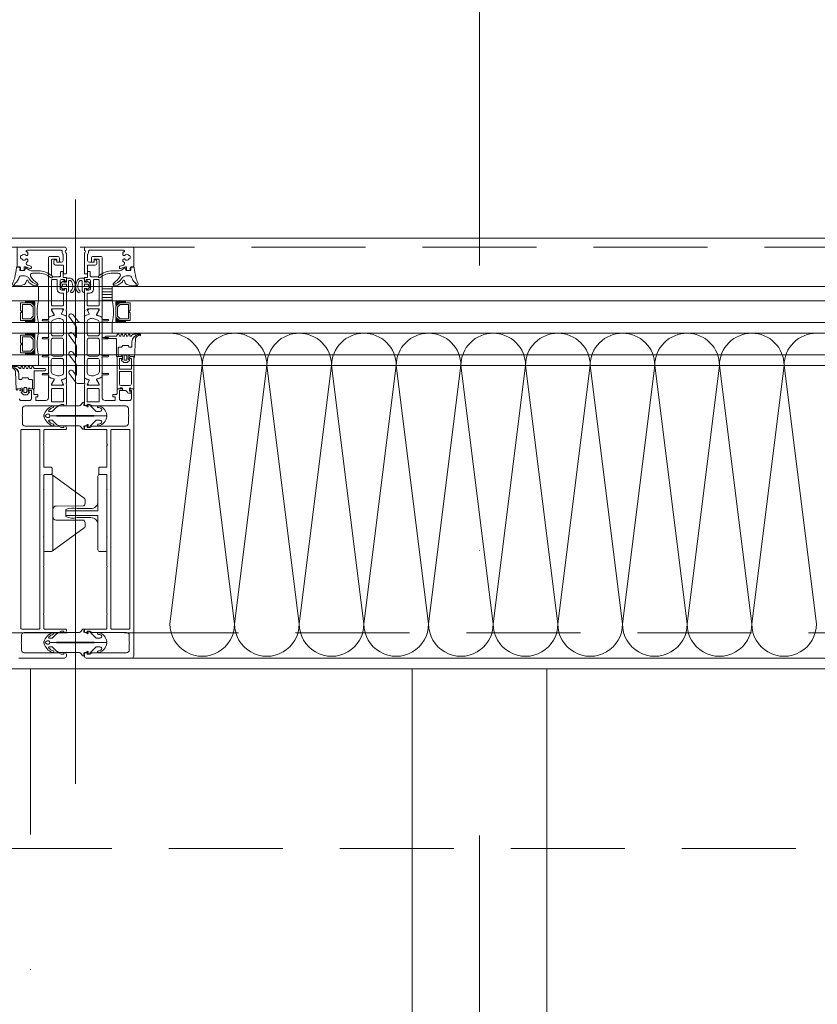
# Model space of a CAD drawing. Header units: millimetres. Extents: x 144573 to 336993, y 74252 to 247042.
# Tile 193 of 256: x 153455 to 153900, y 197868 to 198417. Entities that reach past the tile are written whole.
import ezdxf

# ---------------------------------------------------------------- set-up
doc = ezdxf.new("R2010")
doc.units = ezdxf.units.MM
for name, pattern in [('CK_Čerchovaná 50', [6, 3, -1.5, 0, -1.5]), ('ČERCHOVANÁ', [25.4, 12.7, -6.35, 0, -6.35]), ('ČÁRKOVANÁ', [19.05, 12.7, -6.35])]:
    doc.linetypes.add(name, pattern=pattern)
for name, color, linetype, lineweight in [('FASÁDA DETAILNÍ', 255, 'Continuous', 0), ('NOVA', 255, 'Continuous', 0), ('OSY', 255, 'Continuous', 0), ('TENKA', 255, 'Continuous', 0)]:
    doc.layers.add(name, color=color, linetype=linetype, lineweight=lineweight)

# ---------------------------------------------------------------- blocks, each defined once
blk = doc.blocks.new('284336')
for points in [[(-0.7, -9.6), (-10, -9.6, 0.414511), (-10.51, -10.11), (-10.51, -15.51, -1), (-11.69, -15.51), (-11.69, -9.6), (-12.69, -8.95, -0.668884), (-12.6, -8.23), (-11.99, -8.01, 0.766384), (-11.99, -7.21), (-12.6, -6.99, -0.76831), (-12.6, -6.23), (-11.99, -6.01, 0.766384), (-11.99, -5.21), (-12.6, -4.99, -0.76831), (-12.6, -4.23), (-11.99, -4.01, 0.766384), (-11.99, -3.21), (-12.6, -2.99, -0.877523), (-12.5, -2.22), (-12.1, -2.22, 0.698129), (-11.83, -1.5, -0.220231), (-12.89, 0.78), (-12.89, 3.45, -0.157143), (-12.82, 3.68), (-12.69, 3.42, -0.067482), (-12.48, 2.53, 0.393136), (-8.66, -1.02), (-6.1, -1.02, -0.414214), (-5.61, -1.51), (-5.61, -2.22, -0.267949), (-5.85, -2.65), (-6.35, -2.93, 0.267949), (-6.61, -3.38), (-6.61, -5.84, 0.267949), (-6.35, -6.29), (-5.85, -6.57, -0.267949), (-5.61, -7), (-5.61, -8.11, 0.414215), (-5.1, -8.62), (-0.41, -8.62), (-0.41, -9.31, -0.414212), (-0.7, -9.6)], [(-0.41, 0), (-0.41, -2, 0.990243), (-0.4, -3.02), (0.9, -3.02, 0.414214), (1.21, -2.71), (1.21, -2.61, -0.668123), (1.71, -2.4), (2.75, -3.45, -0.199004), (2.89, -3.79), (2.89, -5.43, -0.199038), (2.75, -5.77), (1.71, -6.82, -0.668191), (1.21, -6.61), (1.21, -6.51, 0.414214), (0.9, -6.2), (-0.4, -6.2, 0.990269), (-0.41, -7.22), (-0.41, -8.6), (-5.1, -8.6, -0.414215), (-5.59, -8.11), (-5.59, -7, 0.267949), (-5.84, -6.56), (-6.34, -6.27, -0.267949), (-6.59, -5.84), (-6.59, -3.38, -0.267949), (-6.34, -2.95), (-5.84, -2.66, 0.267949), (-5.59, -2.22), (-5.59, -1.51, 0.414214), (-6.1, -1), (-8.66, -1, -0.393156), (-12.46, 2.53, 0.067572), (-12.67, 3.43), (-12.8, 3.7, -0.637545), (-12.12, 3.53), (-11.92, 2.53, 0.344315), (-10.06, 0.91), (0, 0.38, -0.406913), (0.39, 0), (-0.41, 0)], [(1.7, -4.31, 0.414235), (1.2, -3.81), (-0.7, -3.81, 0.414214), (-1.2, -4.31), (-1.2, -4.91, 0.414214), (-0.7, -5.41), (1.2, -5.41, 0.414235), (1.7, -4.91), (1.7, -4.31)]]:
    blk.add_lwpolyline(points, format="xyb", close=True)
blk = doc.blocks.new('nesystémový nástavec 18')
for p, q in [((-18, 6.8), (-18, 8.8)), ((-17.5, 9.3), (-15.36, 9.3)), ((-17, 6.3), (-17.5, 6.3)), ((-11, 8), (-17, 8)), ((-17, 8), (-17, 6.3)), ((-15.36, 9.3), (0, 9.3)), ((-11, 1.3), (-11, 8)), ((-2.8, 8), (-9.7, 8)), ((-9.7, 1.3), (-9.7, 8)), ((-1.8, 2.3), (-1.8, 7)), ((-0.5, 7.3), (-0.5, 6.8)), ((0, 9.3), (0, 7.8)), ((0, 6.3), (0.55, 6.3)), ((0.55, 6.3), (0.95, 5.9)), ((0.95, 5.9), (0.95, 4.8)), ((-18, 0.5), (-18, 1.8)), ((-17.5, 2.3), (-17, 2.3)), ((-1.8, 0), (-17.5, 0)), ((-17, 2.3), (-17, 1.3)), ((-17, 1.3), (-11, 1.3)), ((-9.7, 1.3), (-2.8, 1.3)), ((0, 0), (-1.8, 0)), ((-0.4, 2.23), (-0.5, 2.04)), ((-0.5, 2.04), (-0.5, 2)), ((1.2, 2.44), (0, 2.44)), ((0, 1.5), (0, 0)), ((0.95, 4.8), (0.95, 4.14)), ((0.95, 4.14), (1.2, 4.14)), ((1.2, 1.85), (1.2, 2.44)), ((1.4, 3.94), (1.4, 3.84)), ((1.6, 3.64), (1.6, 3.64)), ((1.8, 1.37), (1.7, 1.35)), ((2.25, 1.63), (1.8, 1.37)), ((2.4, 2.84), (2.4, 1.89))]:
    blk.add_line(p, q)
for centre, radius, start, end in [((-17.5, 8.8), 0.5, 90, 180), ((-17.5, 6.8), 0.5, 180.0012, 269.9988), ((-15.36, 9.8), 0.5, 270, 270.084), ((-2.8, 7), 1, 0, 90), ((0, 7.3), 0.5, 89.9955, 180.0071), ((0, 6.8), 0.5, 179.9949, 270.006), ((-17.5, 1.8), 0.5, 89.999, 180.0002), ((-17.5, 0.5), 0.5, 180, 270), ((-2.8, 2.3), 1, 270, 0), ((0, 2), 0.5, 179.9716, 270.0327), ((0, 1.94), 0.5, 89.9975, 144.0007), ((0.75, 4.8), 0.2, 359.9656, 0.0344), ((1.2, 3.94), 0.2, 359.9707, 90.0249), ((1.7, 1.85), 0.5, 179.9991, 270), ((1.6, 3.84), 0.2, 179.9737, 270.035), ((1.6, 2.84), 0.8, 0.0065, 89.9919), ((2.1, 1.89), 0.3, 299.9815, 0.0183)]:
    blk.add_arc(centre, radius, start, end)
blk = doc.blocks.new('433270')
blk.add_lwpolyline([(1, 0, 0.414364), (0, -1), (0, -1.4, 0.255924), (0.23, -1.83, -0.547723), (0.23, -3.17, 0.255924), (0, -3.6), (0, -14.6, 0.414214), (0.3, -14.9), (1.2, -14.9, 0.414214), (1.7, -14.4), (1.7, -10.3, -0.414214), (2, -10), (6, -10, 0.414248), (7, -9), (7, -7.7, 0.414179), (6.5, -7.2), (5.7, -7.2, 0.414232), (5.4, -7.5), (5.4, -8.2, -0.414198), (5.1, -8.5), (2.8, -8.5, -0.414204), (1.8, -7.5), (1.8, -4.49, -0.147432), (1.97, -3.94, 0.147461), (2.4, -2.5), (2.4, -2.3, -0.414214), (2.9, -1.8), (21.87, -1.8, -0.668178), (22.22, -2.65), (22.16, -2.72, 1), (21.59, -3.29), (21.52, -3.35, 0.198912), (21.38, -3.71), (21.38, -4.05, 0.414214), (22.08, -4.75), (22.38, -4.75, 0.576988), (22.64, -4.3, -0.311246), (24.56, -4.3, 0.576988), (24.82, -4.75), (25.3, -4.75, -0.260065), (25.3, -6.65), (24.82, -6.65, 0.576988), (24.56, -7.1, -0.311246), (22.64, -7.1, 0.576988), (22.38, -6.65), (22.08, -6.65, 0.414214), (21.38, -7.35), (21.38, -7.61, 0.267949), (21.63, -8.04), (21.89, -8.2, -0.637047), (21.73, -10), (19.83, -10.7, 0.315299), (19.5, -11.17), (19.5, -11.49, 0.520567), (20.17, -11.96), (22.83, -10.99, -0.520567), (23.5, -11.46), (23.5, -12.5, 0.414062), (24, -13), (25, -13, 0.414186), (25.5, -12.5), (25.5, -11.5, -0.414182), (26, -11), (27, -11, 0.414214), (27.5, -10.5), (27.5, -0.5, 0.414214), (27, 0), (1, 0)], format="xyb", close=True)
blk = doc.blocks.new('284325')
for points in [[(0.84, -5.23, -0.560316), (0.94, -4.73), (1.94, -4.36, 0.3153), (2.14, -4.08), (2.14, -1.89, 0.451558), (1.8, -1.59), (0.9, -1.7, -0.399586), (0.57, -1.46), (0.3, -0.07, -0.415977), (0.53, 0.29, 0.024107), (6.15, 1.24, 0.076636), (8.99, 2.34, -0.577615), (10.79, 1.3), (10.02, 1.37, 0.283171), (9.08, 0.9, -0.168429), (7.07, -0.74), (5.9, -1.16, 0.315302), (5.24, -2.1), (5.24, -4.21, 0.269719), (6.76, -6.82, -0.194797), (10.18, -11.53, -0.342663), (9.17, -11.17, 0.119207), (5.43, -7.59, 0.578571), (3.63, -8.62), (3.63, -11.77, 0.176415), (6.16, -18.72, -1), (5.24, -19.49, -0.176415), (2.43, -11.77), (2.43, -8.89, 0.208286), (0.84, -5.23)], [(8.95, -6.65), (10.32, -8.78, -0.134555), (10.79, -10.63, -0.339795), (10.19, -11.53, 0.194788), (6.76, -6.81, -0.269736), (5.25, -4.21), (5.25, -2.1, -0.315302), (5.9, -1.17), (7.07, -0.74, 0.168429), (9.09, 0.89, -0.283167), (10.01, 1.36), (10.79, 1.29), (10.79, -0.74, -0.070852), (10.71, -1.3), (9.95, -3.93, -0.241839), (9.08, -4.83), (7.93, -5.22, 0.836024), (8.08, -6.19), (8.11, -6.19, -0.255349), (8.95, -6.65)]]:
    blk.add_lwpolyline(points, format="xyb", close=True)
blk = doc.blocks.new('*U1335')
for points in [[(0, 0, 0.414243), (0.1, 0.1), (0, 0.9, -1.0001), (0.2, 0.9), (0.1, 0.1, 0.414228), (0.2, 0, 0.414228)], [(0.2, 0, 0.414243), (0.3, 0.1), (0.2, 0.9, -1.0001), (0.4, 0.9), (0.3, 0.1, 0.414228), (0.4, 0, 0.414228)], [(0.4, 0, 0.414243), (0.5, 0.1), (0.4, 0.9, -1.0001), (0.6, 0.9), (0.5, 0.1, 0.414228), (0.6, 0, 0.414228)], [(0.6, 0, 0.414243), (0.7, 0.1), (0.6, 0.9, -1.0001), (0.8, 0.9), (0.7, 0.1, 0.414228), (0.8, 0, 0.414228)], [(0.8, 0, 0.414243), (0.9, 0.1), (0.8, 0.9, -1.0001), (1, 0.9), (0.9, 0.1, 0.414228), (1, 0, 0.414228)], [(1, 0, 0.414243), (1.1, 0.1), (1, 0.9, -1.0001), (1.2, 0.9), (1.1, 0.1, 0.414228), (1.2, 0, 0.414228)], [(1.2, 0, 0.414243), (1.3, 0.1), (1.2, 0.9, -1.0001), (1.4, 0.9), (1.3, 0.1, 0.414228), (1.4, 0, 0.414228)], [(1.4, 0, 0.414243), (1.5, 0.1), (1.4, 0.9, -1.0001), (1.6, 0.9), (1.5, 0.1, 0.414228), (1.6, 0, 0.414228)], [(1.6, 0, 0.414243), (1.7, 0.1), (1.6, 0.9, -1.0001), (1.8, 0.9), (1.7, 0.1, 0.414228), (1.8, 0, 0.414228)], [(1.8, 0, 0.414243), (1.9, 0.1), (1.8001, 0.9, -1.0001), (2, 0.9), (1.9001, 0.1, 0.414228), (2, 0, 0.414228)]]:
    blk.add_lwpolyline(points, format="xyb")
blk = doc.blocks.new('244748_a')
blk.add_lwpolyline([(8.32, -1.69, 0.082248), (6.34, -0.9, -1.09695), (6.94, -0.1, -0.315353), (11.26, -5.15, -0.480529), (10.87, -5.64), (4.27, -5.64), (4.08, -5.45), (-16.53, -5.45), (-16.72, -5.64), (-20.43, -5.64, 0.574019), (-21.93, -4.78), (-22.99, -5.4, 0.524827), (-22.99, -5.9), (-21.93, -6.52, 0.574021), (-20.43, -5.66), (-16.72, -5.66), (-16.53, -5.85), (4.08, -5.85), (4.27, -5.66), (10.87, -5.66, -0.480529), (11.26, -6.15, -0.326229), (6.88, -11.09, -1.09695), (6.28, -10.3, 0.081457), (8.32, -9.61, 0.599203), (7.48, -8.05), (5.52, -8.05, 0.198965), (5.17, -8.2), (2.22, -11.15), (0.93, -12.01, -0.738038), (0.51, -11.62), (0.87, -11, 1), (0.35, -10.7), (0, -11.3), (-0.98, -11.3, 0.619205), (-1.45, -12.06), (-1.28, -12.43, -0.808139), (-2.04, -13.04), (-3.63, -11.44, 0.198906), (-4.34, -11.15), (-14.99, -11.15, -0.198936), (-16.76, -10.42), (-18.98, -8.2, 0.198942), (-19.33, -8.05), (-20.67, -8.05, 0.500217), (-21.09, -8.73, 0.122037), (-18.5, -10.27, -1.093735), (-19.1, -11.07, -0.240768), (-23.7, -6.07, -0.106226), (-23.7, -5.23, -0.256232), (-19, -0.13, -1.093735), (-18.4, -0.92, 0.116856), (-21.09, -2.57, 0.500217), (-20.67, -3.25), (-19.33, -3.25, 0.198942), (-18.98, -3.1), (-16.75, -0.88, -0.198936), (-14.99, -0.15), (-4.34, -0.15, 0.198907), (-3.63, 0.14), (-2.04, 1.74, -0.808139), (-1.28, 1.13), (-1.45, 0.76, 0.619205), (-0.98, 0), (0, 0), (0.35, -0.6, 1), (0.87, -0.3), (0.51, 0.32, -0.738038), (0.93, 0.71), (2.22, -0.15), (5.17, -3.1, 0.198965), (5.52, -3.25), (7.48, -3.25, 0.599203)], format="xyb", close=True)
blk = doc.blocks.new('236134_0100_s_v')
for points in [[(22.8, -23), (22.8, -5), (42, -5, 0.414214), (43, -4), (43, -1, 0.414214), (42, 0), (1, 0, 0.414214), (0, -1), (0, -4, 0.414214), (1, -5), (20.2, -5), (20.2, -23)], [(15, -5, -0.414214), (19, -9), (19, -16.57, 0.165764), (19.53, -23), (23.47, -23, 0.165764), (24, -16.57), (24, -9, -0.414214), (28, -5)]]:
    blk.add_lwpolyline(points, format="xyb")
blk = doc.blocks.new('236134_0200_s_v')
for points in [[(19.58, 5, -0.41166), (17.58, 6.98), (17.45, 22.25, 0.344217), (17.07, 22.73), (16, 23), (14, 23, 0.240828), (13.19, 22.59), (0.19, 4.59)], [(23.42, 5, 0.41166), (25.42, 6.98), (25.55, 22.25, -0.344217), (25.93, 22.73), (27, 23), (29, 23, -0.240828), (29.81, 22.59), (42.81, 4.59)]]:
    blk.add_lwpolyline(points, format="xyb")
blk.add_lwpolyline([(42, 5), (1, 5, 0.414214), (0, 4), (0, 1, 0.414214), (1, 0), (42, 0, 0.414214), (43, 1), (43, 4, 0.414214)], format="xyb", close=True)
blk = doc.blocks.new('288126')
for points in [[(-16.5, 0), (16.5, 0)], [(-21.36, -6.34), (-17.8, -3.69)], [(-14.71, -4.5), (-19.87, -8.34)], [(-17, -2.08), (-17, -0.5)], [(-8.83, -4.3), (-14.11, -4.3)], [(-10.96, -6.34), (-8.71, -4.66)], [(-4.31, -4.5), (-9.47, -8.34)], [(1.81, -4.3), (-3.71, -4.3)], [(-0.35, -6.36), (1.93, -4.66)], [(6.33, -4.5), (1.14, -8.37)], [(12.21, -4.3), (6.93, -4.3)], [(10.05, -6.36), (12.33, -4.66)], [(16.6, -4.6), (11.54, -8.37)], [(17, -0.5), (17, -3.8)]]:
    blk.add_lwpolyline(points)
for centre, radius, start, end in [((16.5, -0.5), 0.5, 0, 90), ((-16.5, -0.5), 0.5, 90, 180), ((16, -3.8), 1, 306.7059, 0), ((-20.61, -7.34), 1.25, 126.7059, 306.7059), ((-10.21, -7.34), 1.25, 126.7059, 306.7059), ((0.4, -7.37), 1.25, 126.7059, 306.7059), ((10.8, -7.37), 1.25, 126.7059, 306.7059)]:
    blk.add_arc(centre, radius, start, end)
at = {"extrusion": (0, 0, -1)}
for centre, radius, start, end in [((19, -2.08), 2, 180, 233.2941), ((14.11, -5.3), 1, 53.2941, 90), ((8.83, -4.5), 0.2, 90, 233.2941), ((3.71, -5.3), 1, 53.2941, 90), ((-1.81, -4.5), 0.2, 90, 233.2941), ((-6.93, -5.3), 1, 53.2941, 90), ((-12.21, -4.5), 0.2, 90, 233.2941)]:
    blk.add_arc(centre, radius, start, end, dxfattribs=at)
blk = doc.blocks.new('246426')
for points in [[(-1.84, 0.64), (-2.86, -0.38, 0.198926), (-3.15, -1.09), (-3.15, -2.31, 0.198926), (-2.86, -3.02), (-1.84, -4.04, 0.637051), (-1.5, -3.92), (-1.45, -3.4), (-0.3, -3.4, -0.41484), (0, -3.7), (0, -5.19, 0.414232), (0.5, -5.69), (2.14, -5.69, 0.071862), (2.2, -5.68, 0.157876), (3.73, -4.64, 0.360336), (3.48, 2.39, 0.964062), (2.54, 1.48, -0.403385), (2.25, -4.34, -0.190964), (2.11, -4.39), (1.7, -4.39, -0.414214), (1.2, -3.89), (1.2, 1.31, 0.414201), (0.2, 2.31), (0, 2.31), (0, 0.3, -0.414214), (-0.3, 0), (-1.45, 0), (-1.5, 0.52, 0.637051), (-1.84, 0.64)], [(-2.25, -1.4, -0.414214), (-1.85, -1), (-0.4, -1, -0.414214), (0, -1.4), (0, -2, -0.414214), (-0.4, -2.4), (-1.85, -2.4, -0.414214), (-2.25, -2), (-2.25, -1.4)]]:
    blk.add_lwpolyline(points, format="xyb", close=True)

msp = doc.modelspace()

# ---------------------------------------------------------------- hatches: boundary and pattern name
at = {"layer": 'FASÁDA DETAILNÍ'}
h = msp.add_hatch(dxfattribs=at)
h.set_pattern_fill('ANSI31', color=256, scale=0.5, angle=495)
h.set_pattern_definition([(180, (143187.0589, 130529.9017), (-7e-16, -1.5875), [])])
h.paths.add_polyline_path([(153501.48, 198260.259), (153506.98, 198260.259), (153506.98, 198268.259), (153501.48, 198268.259)])

# ---------------------------------------------------------------- linework, layer by layer
for p, q in [((153486.48, 197991.135), (153486.48, 198316.826)), ((146726.48, 198268.259), (157106.98, 198268.259)), ((153465.98, 198268.259), (153465.98, 198260.259)), ((153506.98, 198268.259), (153915.98, 198268.259)), ((153506.98, 198260.259), (153506.98, 198268.259)), ((157106.98, 198260.259), (146726.48, 198260.259)), ((153465.98, 198260.259), (153458.442, 198260.259)), ((153915.98, 198260.259), (153506.98, 198260.259)), ((146726.48, 198248.259), (157106.98, 198248.259)), ((153458.442, 198248.259), (153465.98, 198248.259)), ((153465.98, 198248.259), (153465.98, 198242.259)), ((153506.98, 198248.259), (153915.98, 198248.259)), ((153506.98, 198242.259), (153506.98, 198248.259)), ((157106.98, 198242.259), (146726.48, 198242.259)), ((153465.98, 198242.259), (153458.442, 198242.259)), ((153915.98, 198242.259), (153506.98, 198242.259)), ((146726.48, 198230.259), (158164.518, 198230.259)), ((153458.442, 198230.259), (153465.98, 198230.259)), ((153465.98, 198230.259), (153465.98, 198224.259)), ((158151.479, 198224.259), (146726.48, 198224.259))]:
    msp.add_line(p, q, dxfattribs=at)
for points in [[(173301.48, 174615.259), (146721.48, 174615.259), (146721.48, 198295.259), (173301.48, 198295.259)], [(153501.48, 198268.259), (153506.98, 198268.259), (153506.98, 198260.259), (153501.48, 198260.259)], [(153455.98, 198249.259), (153461.98, 198249.259), (153463.98, 198251.259), (153463.98, 198257.259), (153461.98, 198259.259), (153455.98, 198259.259), (153455.98, 198254.759), (153456.48, 198254.759), (153456.48, 198253.759), (153455.98, 198253.759)], [(153456.98, 198258.259), (153456.98, 198250.259), (153461.566, 198250.259), (153462.98, 198251.673), (153462.98, 198256.706), (153461.566, 198258.259)], [(153516.98, 198249.259), (153510.98, 198249.259), (153508.98, 198251.259), (153508.98, 198257.259), (153510.98, 198259.259), (153516.98, 198259.259), (153516.98, 198254.759), (153516.48, 198254.759), (153516.48, 198253.759), (153516.98, 198253.759)], [(153515.98, 198258.259), (153515.98, 198250.259), (153511.394, 198250.259), (153509.98, 198251.673), (153509.98, 198256.706), (153511.394, 198258.259)], [(153455.98, 198231.259), (153461.98, 198231.259), (153463.98, 198233.259), (153463.98, 198239.259), (153461.98, 198241.259), (153455.98, 198241.259), (153455.98, 198236.759), (153456.48, 198236.759), (153456.48, 198235.759), (153455.98, 198235.759)], [(153456.98, 198240.259), (153456.98, 198232.259), (153461.566, 198232.259), (153462.98, 198233.673), (153462.98, 198238.706), (153461.566, 198240.259)], [(173061.48, 174855.259), (146961.48, 174855.259), (146961.48, 198055.259), (173061.48, 198055.259)]]:
    msp.add_lwpolyline(points, close=True, dxfattribs=at)
at = {"layer": 'FASÁDA DETAILNÍ', "linetype": 'ČÁRKOVANÁ', "ltscale": 5}
for points in [[(173296.48, 174620.259), (146726.48, 174620.259), (146726.48, 198290.259), (173296.48, 198290.259)], [(173081.48, 174835.259), (146941.48, 174835.259), (146941.48, 198075.259), (173081.48, 198075.259)], [(172961.48, 174955.259), (147061.48, 174955.259), (147061.48, 197955.259), (172961.48, 197955.259)]]:
    msp.add_lwpolyline(points, close=True, dxfattribs=at)
at = {"layer": 'FASÁDA DETAILNÍ'}
for points in [[(153481.48, 198255.759), (153481.48, 198266.758, 0.4144257), (153480.98, 198267.259), (153480.487, 198267.259), (153480.487, 198266.259), (153478.987, 198266.259, -0.4142136), (153477.987, 198267.259), (153477.987, 198268.759, -0.3999851), (153477.987, 198269.759), (153477.987, 198271.259, -0.4142136), (153478.987, 198272.259), (153480.48, 198272.259), (153480.48, 198271.259), (153480.98, 198271.259, 0.4144559), (153481.48, 198271.759), (153481.479, 198273.059, 0.4139712), (153481.179, 198273.359), (153479.98, 198273.359, -0.4142136), (153479.68, 198273.659), (153479.68, 198276.659), (153478.68, 198276.659, 0.4142136), (153478.18, 198276.159), (153478.18, 198274.259, -0.4142136), (153477.68, 198273.759), (153474.18, 198273.759, -0.4142056), (153473.18, 198274.759), (153473.18, 198283.059, -0.4142063), (153473.68, 198283.559), (153475.58, 198283.559, -0.414219), (153476.08, 198283.059), (153476.08, 198282.259, 0.4142136), (153476.58, 198281.759), (153477.08, 198281.759, 0.4142136), (153477.58, 198282.259), (153477.58, 198284.059, 0.4142136), (153476.58, 198285.059), (153472.48, 198285.059, 0.4142136), (153471.48, 198284.059), (153471.48, 198255.759), (153471.48, 198251.658, 0.5773503), (153472.08, 198251.312), (153472.943, 198251.81), (153474.435, 198252.238, 0.4887011), (153474.612, 198252.677), (153473.18, 198255.143), (153473.18, 198255.564, -0.4325656), (153473.38, 198255.759), (153479.685, 198255.759, -0.5483974), (153479.87, 198255.477), (153478.802, 198253.093, 0.4253361), (153478.91, 198252.826), (153480.933, 198252.009, 0.5315625), (153481.482, 198252.38), (153481.482, 198254.445, 0.2313061), (153481.367, 198254.681, -0.3061853), (153481.263, 198255.001), (153481.48, 198255.759)], [(153491.48, 198255.759), (153491.48, 198266.758, -0.4144257), (153491.98, 198267.259), (153492.473, 198267.259), (153492.473, 198266.259), (153493.973, 198266.259, 0.4142136), (153494.973, 198267.259), (153494.973, 198268.759, 0.3999851), (153494.973, 198269.759), (153494.973, 198271.259, 0.4142136), (153493.973, 198272.259), (153492.48, 198272.259), (153492.48, 198271.259), (153491.98, 198271.259, -0.4144559), (153491.48, 198271.759), (153491.481, 198273.059, -0.4139712), (153491.781, 198273.359), (153492.98, 198273.359, 0.4142136), (153493.28, 198273.659), (153493.28, 198276.659), (153494.28, 198276.659, -0.4142136), (153494.78, 198276.159), (153494.78, 198274.259, 0.4142136), (153495.28, 198273.759), (153498.78, 198273.759, 0.4142056), (153499.78, 198274.759), (153499.78, 198283.059, 0.4142063), (153499.28, 198283.559), (153497.38, 198283.559, 0.414219), (153496.88, 198283.059), (153496.88, 198282.259, -0.4142136), (153496.38, 198281.759), (153495.88, 198281.759, -0.4142136), (153495.38, 198282.259), (153495.38, 198284.059, -0.4142136), (153496.38, 198285.059), (153500.48, 198285.059, -0.4142136), (153501.48, 198284.059), (153501.48, 198255.759), (153501.48, 198251.658, -0.5773503), (153500.88, 198251.312), (153500.017, 198251.81), (153498.525, 198252.238, -0.4887011), (153498.348, 198252.677), (153499.78, 198255.143), (153499.78, 198255.564, 0.4325656), (153499.58, 198255.759), (153493.275, 198255.759, 0.5483974), (153493.09, 198255.477), (153494.158, 198253.093, -0.4253361), (153494.05, 198252.826), (153492.027, 198252.009, -0.5315625), (153491.478, 198252.38), (153491.478, 198254.445, -0.2313061), (153491.593, 198254.681, 0.3061853), (153491.697, 198255.001), (153491.48, 198255.759)], [(153473.18, 198257.959), (153473.18, 198271.659, -0.4142136), (153473.68, 198272.159), (153475.887, 198272.159, -0.4142136), (153476.387, 198271.659), (153476.387, 198266.688, 0.4111388), (153478.387, 198264.659), (153479.38, 198264.659, -0.4142136), (153479.88, 198264.159), (153479.88, 198257.959, -0.4142136), (153479.38, 198257.459), (153473.68, 198257.459, -0.4142136), (153473.18, 198257.959)], [(153499.78, 198257.959), (153499.78, 198271.659, 0.4142136), (153499.28, 198272.159), (153497.073, 198272.159, 0.4142136), (153496.573, 198271.659), (153496.573, 198266.688, -0.4111388), (153494.573, 198264.659), (153493.58, 198264.659, 0.4142136), (153493.08, 198264.159), (153493.08, 198257.959, 0.4142136), (153493.58, 198257.459), (153499.28, 198257.459, 0.4142136), (153499.78, 198257.959)], [(153481.48, 198217.597), (153481.481, 198229.509), (153481.48, 198251.42, 0.3058367), (153481.167, 198251.883), (153478.88, 198252.806, -0.4253361), (153478.772, 198253.073), (153479.489, 198254.692, 0.5437525), (153478.804, 198255.749), (153473.9, 198255.749, 0.5781822), (153473.381, 198254.847), (153474.642, 198252.655, -0.4885049), (153474.466, 198252.216), (153472.951, 198251.782), (153471.63, 198251.02, 0.2824777), (153471.481, 198250.744), (153471.481, 198250.298, -1.4470094), (153471.349, 198249.948), (153468.381, 198249.948, 1), (153468.381, 198249.148), (153471.349, 198249.148, -1.4470094), (153471.481, 198248.798), (153471.481, 198240.259, -1.4470094), (153471.349, 198239.909), (153468.381, 198239.909, 1), (153468.381, 198239.109), (153471.349, 198239.109, -1.4470094), (153471.481, 198238.758), (153471.481, 198230.259, -1.4470094), (153471.349, 198229.909), (153468.381, 198229.909, 1), (153468.381, 198229.109), (153471.349, 198229.109, -1.4470094), (153471.481, 198228.758), (153471.481, 198220.219, -1.4470094), (153471.349, 198219.869), (153468.381, 198219.869, 1), (153468.381, 198219.069), (153471.349, 198219.069, -1.4470094), (153471.481, 198218.718), (153471.481, 198218.273, 0.2824777), (153471.63, 198217.997), (153472.951, 198217.235), (153474.466, 198216.801, -0.4885049), (153474.642, 198216.361), (153473.381, 198214.17, 0.5781822), (153473.9, 198213.269), (153478.804, 198213.269, 0.5437525), (153479.489, 198214.325), (153478.772, 198215.944, -0.4253361), (153478.88, 198216.211), (153481.167, 198217.134, 0.3058367), (153481.48, 198217.597)], [(153491.48, 198217.597), (153491.479, 198229.509), (153491.48, 198251.42, -0.3058367), (153491.793, 198251.883), (153494.08, 198252.806, 0.4253361), (153494.188, 198253.073), (153493.471, 198254.692, -0.5437525), (153494.156, 198255.749), (153499.06, 198255.749, -0.5781822), (153499.579, 198254.847), (153498.318, 198252.655, 0.4885049), (153498.494, 198252.216), (153500.009, 198251.782), (153501.33, 198251.02, -0.2824777), (153501.479, 198250.744), (153501.479, 198250.298, 1.4470094), (153501.611, 198249.948), (153504.579, 198249.948, -1), (153504.579, 198249.148), (153501.611, 198249.148, 1.4470094), (153501.479, 198248.798), (153501.479, 198240.259, 1.4470094), (153501.611, 198239.909), (153504.579, 198239.909, -1), (153504.579, 198239.109), (153501.611, 198239.109, 1.4470094), (153501.479, 198238.758), (153501.479, 198230.259, 1.4470094), (153501.611, 198229.909), (153504.579, 198229.909, -1), (153504.579, 198229.109), (153501.611, 198229.109, 1.4470094), (153501.479, 198228.758), (153501.479, 198220.219, 1.4470094), (153501.611, 198219.869), (153504.579, 198219.869, -1), (153504.579, 198219.069), (153501.611, 198219.069, 1.4470094), (153501.479, 198218.718), (153501.479, 198218.273, -0.2824777), (153501.33, 198217.997), (153500.009, 198217.235), (153498.494, 198216.801, 0.4885049), (153498.318, 198216.361), (153499.579, 198214.17, -0.5781822), (153499.06, 198213.269), (153494.156, 198213.269, -0.5437525), (153493.471, 198214.325), (153494.188, 198215.944, 0.4253361), (153494.08, 198216.211), (153491.793, 198217.134, -0.3058367), (153491.48, 198217.597)], [(153479.881, 198248.709), (153479.881, 198241.809, -0.4142178), (153478.881, 198240.809), (153474.081, 198240.809, -0.4142178), (153473.081, 198241.809), (153473.081, 198248.171, -0.305619), (153474.018, 198249.561), (153475.942, 198250.34, -0.1764286), (153477.994, 198250.412), (153478.845, 198250.135, -0.3249157), (153479.881, 198248.709)], [(153493.079, 198248.709), (153493.079, 198241.809, 0.4142178), (153494.079, 198240.809), (153498.879, 198240.809, 0.4142178), (153499.879, 198241.809), (153499.879, 198248.171, 0.305619), (153498.942, 198249.561), (153497.018, 198250.34, 0.1764286), (153494.966, 198250.412), (153494.116, 198250.135, 0.3249157), (153493.079, 198248.709)], [(153479.881, 198238.509), (153479.881, 198230.509, -0.4142136), (153478.881, 198229.509), (153474.081, 198229.509, -0.4142136), (153473.081, 198230.509), (153473.081, 198238.509, -0.4142136), (153474.081, 198239.509), (153478.881, 198239.509, -0.4142136), (153479.881, 198238.509)], [(153493.079, 198238.509), (153493.079, 198230.509, 0.4142136), (153494.079, 198229.509), (153498.879, 198229.509, 0.4142136), (153499.879, 198230.509), (153499.879, 198238.509, 0.4142136), (153498.879, 198239.509), (153494.079, 198239.509, 0.4142136), (153493.079, 198238.509)], [(153479.881, 198227.209), (153479.881, 198220.308, -0.3249157), (153478.845, 198218.882), (153477.994, 198218.605, -0.1764286), (153475.942, 198218.678), (153474.018, 198219.456, -0.305619), (153473.081, 198220.846), (153473.081, 198227.209, -0.4142178), (153474.081, 198228.209), (153478.881, 198228.209, -0.4142178), (153479.881, 198227.209)], [(153493.079, 198227.209), (153493.079, 198220.308, 0.3249157), (153494.116, 198218.882), (153494.966, 198218.605, 0.1764286), (153497.018, 198218.678), (153498.942, 198219.456, 0.305619), (153499.879, 198220.846), (153499.879, 198227.209, 0.4142178), (153498.879, 198228.209), (153494.079, 198228.209, 0.4142178), (153493.079, 198227.209)], [(153518.98, 198062.259), (153518.98, 198210.759, 0.4142136), (153518.48, 198211.259), (153517.18, 198211.259, 0.4142197), (153516.68, 198210.759), (153516.68, 198210.259), (153517.68, 198210.259), (153517.68, 198205.759, -0.4142136), (153516.68, 198204.759), (153511.98, 198204.759, -0.4142136), (153510.98, 198205.759), (153510.98, 198210.259), (153512.68, 198210.259), (153512.68, 198210.759, 0.4142012), (153512.18, 198211.259), (153510.18, 198211.259, 0.4142136), (153509.68, 198210.759), (153509.68, 198208.615, -0.4142136), (153509.18, 198208.115), (153507.38, 198208.115), (153507.38, 198206.864), (153508.58, 198206.864), (153508.58, 198205.059, -0.4142136), (153508.28, 198204.759), (153502.981, 198204.759, -0.4141667), (153501.481, 198206.258), (153501.48, 198213.256), (153501.48, 198217.356, 0.5773503), (153500.88, 198217.703), (153500.017, 198217.204), (153498.525, 198216.777, 0.4887011), (153498.348, 198216.337), (153499.78, 198213.872), (153499.78, 198213.451, -0.4325656), (153499.58, 198213.256), (153493.275, 198213.256, -0.5483974), (153493.09, 198213.538), (153494.158, 198215.922, 0.4253361), (153494.05, 198216.189), (153492.027, 198217.005, 0.5315629), (153491.478, 198216.634), (153491.478, 198214.57, 0.2313061), (153491.593, 198214.334, -0.3061853), (153491.697, 198214.014), (153491.48, 198213.256), (153491.48, 198202.753, 0.4142136), (153492.48, 198201.753), (153492.98, 198201.753), (153492.98, 198202.553), (153494.48, 198202.553), (153495.624, 198201.893, 0.1316504), (153496.124, 198201.759), (153514.488, 198201.759, -0.4142136), (153515.988, 198200.259), (153515.988, 198196.758, -0.3999851), (153515.988, 198195.758), (153515.988, 198192.059, -0.4142136), (153514.488, 198190.559), (153496.124, 198190.559, 0.1316504), (153495.624, 198190.425), (153494.48, 198189.764), (153492.98, 198189.764), (153492.98, 198190.564), (153492.48, 198190.564, 0.4142136), (153491.48, 198189.564), (153491.48, 198189.059, 0.4142136), (153491.98, 198188.559), (153503.58, 198188.559, -0.4142136), (153504.08, 198188.059), (153504.08, 198180.659, -0.3999851), (153504.08, 198179.659), (153504.08, 198168.059, -0.4142136), (153503.58, 198167.559), (153499.98, 198167.559, 0.4142136), (153499.48, 198167.059), (153499.48, 198164.059, 0.4142136), (153499.98, 198163.559), (153503.58, 198163.559, -0.4142136), (153504.08, 198163.059), (153504.08, 198155.759, -0.38324), (153504.08, 198154.759), (153504.08, 198129.259, -0.38324), (153504.08, 198128.259), (153504.08, 198112.759, -0.38324), (153504.08, 198111.759), (153504.08, 198086.259, -0.38324), (153504.08, 198085.259), (153504.08, 198077.959, -0.4142136), (153503.58, 198077.459), (153491.98, 198077.459, 0.4142136), (153491.48, 198076.959), (153491.48, 198076.459, 0.4142136), (153492.48, 198075.459), (153492.98, 198075.459), (153492.98, 198076.259), (153494.48, 198076.259), (153495.634, 198075.593, 0.1169365), (153496.134, 198075.459), (153514.988, 198075.459, -0.4142315), (153516.488, 198073.959), (153516.488, 198070.249, -0.3999851), (153516.488, 198069.249), (153516.488, 198065.759, -0.4142315), (153514.988, 198064.259), (153496.134, 198064.259, 0.1169365), (153495.634, 198064.125), (153494.48, 198063.459), (153492.98, 198063.459), (153492.98, 198064.259), (153492.48, 198064.259, 0.4142136), (153491.48, 198063.259), (153491.48, 198062.259, 0.4142136), (153492.48, 198061.259), (153517.98, 198061.259, 0.4142135), (153518.98, 198062.259)], [(153479.38, 198203.959, 0.4142136), (153479.88, 198204.459), (153479.88, 198210.959, 0.4142136), (153479.38, 198211.459), (153473.68, 198211.459, 0.4142136), (153473.18, 198210.959), (153473.18, 198204.459, 0.4142136), (153473.68, 198203.959), (153479.38, 198203.959)], [(153493.58, 198203.959, -0.4142136), (153493.08, 198204.459), (153493.08, 198210.959, -0.4142136), (153493.58, 198211.459), (153499.28, 198211.459, -0.4142136), (153499.78, 198210.959), (153499.78, 198204.459, -0.4142136), (153499.28, 198203.959), (153493.58, 198203.959)], [(153456.08, 198188.059), (153456.08, 198077.959, 0.4142136), (153456.58, 198077.459), (153466.28, 198077.459, 0.4142136), (153466.78, 198077.959), (153466.78, 198188.059, 0.4142136), (153466.28, 198188.559), (153456.58, 198188.559, 0.4142136), (153456.08, 198188.059)], [(153516.88, 198188.059), (153516.88, 198077.959, -0.4142136), (153516.38, 198077.459), (153506.68, 198077.459, -0.4142136), (153506.18, 198077.959), (153506.18, 198188.059, -0.4142136), (153506.68, 198188.559), (153516.38, 198188.559, -0.4142136), (153516.88, 198188.059)]]:
    msp.add_lwpolyline(points, format="xyb", close=True, dxfattribs=at)
for points in [[(153455.28, 198205.759, 0.4142136), (153456.28, 198204.759), (153460.98, 198204.759, 0.4142136), (153461.98, 198205.759), (153461.98, 198210.259), (153460.28, 198210.259), (153460.28, 198210.759, -0.4142012), (153460.78, 198211.259), (153462.78, 198211.259, -0.4142136), (153463.28, 198210.759), (153463.28, 198208.615, 0.4142136), (153463.78, 198208.115), (153465.58, 198208.115), (153465.58, 198206.864), (153464.38, 198206.864), (153464.38, 198205.059, 0.4142136), (153464.68, 198204.759), (153469.979, 198204.759, 0.4141667), (153471.479, 198206.258), (153471.48, 198213.256), (153471.48, 198217.356, -0.5773503), (153472.08, 198217.703), (153472.943, 198217.204), (153474.435, 198216.777, -0.4887011), (153474.612, 198216.337), (153473.18, 198213.872), (153473.18, 198213.451, 0.4325656), (153473.38, 198213.256), (153479.685, 198213.256, 0.5483974), (153479.87, 198213.538), (153478.802, 198215.922, -0.4253361), (153478.91, 198216.189), (153480.933, 198217.005, -0.5315629), (153481.482, 198216.634), (153481.482, 198214.57, -0.2313061), (153481.367, 198214.334, 0.3061853), (153481.263, 198214.014), (153481.48, 198213.256), (153481.48, 198202.753, -0.4142136), (153480.48, 198201.753), (153479.98, 198201.753), (153479.98, 198202.553), (153478.48, 198202.553), (153477.336, 198201.893, -0.1316504), (153476.836, 198201.759), (153458.472, 198201.759, 0.4142136), (153456.972, 198200.259), (153456.972, 198196.758, 0.3999851), (153456.972, 198195.758), (153456.972, 198192.059, 0.4142136), (153458.472, 198190.559), (153476.836, 198190.559, -0.1316504), (153477.336, 198190.425), (153478.48, 198189.764), (153479.98, 198189.764), (153479.98, 198190.564), (153480.48, 198190.564, -0.4142136), (153481.48, 198189.564), (153481.48, 198189.059, -0.4142136), (153480.98, 198188.559), (153469.38, 198188.559, 0.4142136), (153468.88, 198188.059), (153468.88, 198180.659, 0.3999851), (153468.88, 198179.659), (153468.88, 198168.059, 0.4142136), (153469.38, 198167.559), (153472.98, 198167.559, -0.4142136), (153473.48, 198167.059), (153473.48, 198164.059, -0.4142136), (153472.98, 198163.559), (153469.38, 198163.559, 0.4142136), (153468.88, 198163.059), (153468.88, 198155.759, 0.38324), (153468.88, 198154.759), (153468.88, 198129.259, 0.38324), (153468.88, 198128.259), (153468.88, 198112.759, 0.38324), (153468.88, 198111.759), (153468.88, 198086.259, 0.38324), (153468.88, 198085.259), (153468.88, 198077.959, 0.4142136), (153469.38, 198077.459), (153480.98, 198077.459, -0.4142136), (153481.48, 198076.959), (153481.48, 198076.459, -0.4142136), (153480.48, 198075.459), (153479.98, 198075.459), (153479.98, 198076.259), (153478.48, 198076.259), (153477.326, 198075.593, -0.1169365), (153476.826, 198075.459), (153457.972, 198075.459, 0.4142315), (153456.472, 198073.959), (153456.472, 198070.249, 0.3999851), (153456.472, 198069.249), (153456.472, 198065.759, 0.4142315), (153457.972, 198064.259), (153476.826, 198064.259, -0.1169365), (153477.326, 198064.125), (153478.48, 198063.459), (153479.98, 198063.459), (153479.98, 198064.259), (153480.48, 198064.259, -0.4142136), (153481.48, 198063.259), (153481.48, 198062.259, -0.4142136), (153480.48, 198061.259), (153454.98, 198061.259, -0.4142135)], [(153454.48, 198211.259), (153455.78, 198211.259, -0.4142197), (153456.28, 198210.759), (153456.28, 198210.259), (153455.28, 198210.259)]]:
    msp.add_lwpolyline(points, format="xyb", dxfattribs=at)
msp.add_lwpolyline([(153904.98, 198061.259), (153517.98, 198061.259)], dxfattribs=at)
for centre, radius, start, end in [((153458.117, 198259.759), 0.596, 303.03656, 56.96344), ((153458.41, 198259.759), 0.596, 303.03656, 56.96344), ((153458.702, 198259.759), 0.596, 303.03656, 56.96344), ((153458.995, 198259.759), 0.596, 303.03656, 56.96344), ((153459.287, 198259.759), 0.596, 303.03656, 56.96344), ((153459.58, 198259.759), 0.596, 303.03656, 56.96344), ((153459.872, 198259.759), 0.596, 303.03656, 56.96344), ((153460.165, 198259.759), 0.596, 303.03656, 56.96344), ((153460.457, 198259.759), 0.596, 303.03656, 56.96344), ((153460.75, 198259.759), 0.596, 303.03656, 56.96344), ((153461.042, 198259.759), 0.596, 303.03656, 56.96344), ((153461.335, 198259.759), 0.596, 303.03656, 56.96344), ((153461.627, 198259.759), 0.596, 303.03656, 56.96344), ((153461.64, 198259.621), 0.879, 313.99491, 46.49644), ((153461.549, 198259.473), 1.263, 321.96563, 38.49956), ((153461.389, 198259.334), 1.712, 327.29495, 32.68565), ((153461.145, 198259.189), 2.248, 331.52734, 28.40281), ((153460.796, 198259.021), 2.897, 335.30667, 25.29515), ((153460.429, 198258.907), 3.546, 337.29382, 22.40905), ((153487.871, 198254.259), 22.699, 164.67278, 195.32722), ((153485.089, 198254.259), 22.699, 344.67278, 15.32722), ((153512.531, 198258.907), 3.546, 157.59095, 202.70618), ((153512.164, 198259.021), 2.897, 154.70485, 204.69333), ((153511.815, 198259.189), 2.248, 151.59719, 208.47266), ((153511.571, 198259.334), 1.712, 147.31435, 212.70505), ((153511.411, 198259.473), 1.263, 141.50044, 218.03437), ((153511.321, 198259.621), 0.879, 133.50356, 226.00509), ((153511.333, 198259.759), 0.596, 123.03656, 236.96344), ((153511.625, 198259.759), 0.596, 123.03656, 236.96344), ((153511.918, 198259.759), 0.596, 123.03656, 236.96344), ((153512.21, 198259.759), 0.596, 123.03656, 236.96344), ((153512.503, 198259.759), 0.596, 123.03656, 236.96344), ((153512.795, 198259.759), 0.596, 123.03656, 236.96344), ((153513.088, 198259.759), 0.596, 123.03656, 236.96344), ((153513.38, 198259.759), 0.596, 123.03656, 236.96344), ((153513.673, 198259.759), 0.596, 123.03656, 236.96344), ((153513.965, 198259.759), 0.596, 123.03656, 236.96344), ((153514.258, 198259.759), 0.596, 123.03656, 236.96344), ((153514.55, 198259.759), 0.596, 123.03656, 236.96344), ((153514.843, 198259.759), 0.596, 123.03656, 236.96344), ((153458.117, 198248.759), 0.596, 303.03656, 56.96344), ((153458.41, 198248.759), 0.596, 303.03656, 56.96344), ((153458.702, 198248.759), 0.596, 303.03656, 56.96344), ((153458.995, 198248.759), 0.596, 303.03656, 56.96344), ((153459.287, 198248.759), 0.596, 303.03656, 56.96344), ((153459.58, 198248.759), 0.596, 303.03656, 56.96344), ((153459.872, 198248.759), 0.596, 303.03656, 56.96344), ((153460.165, 198248.759), 0.596, 303.03656, 56.96344), ((153460.457, 198248.759), 0.596, 303.03656, 56.96344), ((153460.75, 198248.759), 0.596, 303.03656, 56.96344), ((153461.042, 198248.759), 0.596, 303.03656, 56.96344), ((153461.335, 198248.759), 0.596, 303.03656, 56.96344), ((153461.627, 198248.759), 0.596, 303.03656, 56.96344), ((153461.64, 198248.896), 0.879, 313.50356, 46.00509), ((153461.549, 198249.045), 1.263, 321.50044, 38.03437), ((153461.389, 198249.183), 1.712, 327.31435, 32.70505), ((153461.145, 198249.328), 2.248, 331.59719, 28.47266), ((153460.796, 198249.496), 2.897, 334.70485, 24.69333), ((153460.429, 198249.61), 3.546, 337.59095, 22.70618), ((153512.531, 198249.61), 3.546, 157.29382, 202.40905), ((153512.164, 198249.496), 2.897, 155.30667, 205.29515), ((153511.815, 198249.328), 2.248, 151.52734, 208.40281), ((153511.571, 198249.183), 1.712, 147.29495, 212.68565), ((153511.411, 198249.045), 1.263, 141.96563, 218.49956), ((153511.321, 198248.896), 0.879, 133.99491, 226.49644), ((153511.333, 198248.759), 0.596, 123.03656, 236.96344), ((153511.625, 198248.759), 0.596, 123.03656, 236.96344), ((153511.918, 198248.759), 0.596, 123.03656, 236.96344), ((153512.21, 198248.759), 0.596, 123.03656, 236.96344), ((153512.503, 198248.759), 0.596, 123.03656, 236.96344), ((153512.795, 198248.759), 0.596, 123.03656, 236.96344), ((153513.088, 198248.759), 0.596, 123.03656, 236.96344), ((153513.38, 198248.759), 0.596, 123.03656, 236.96344), ((153513.673, 198248.759), 0.596, 123.03656, 236.96344), ((153513.965, 198248.759), 0.596, 123.03656, 236.96344), ((153514.258, 198248.759), 0.596, 123.03656, 236.96344), ((153514.55, 198248.759), 0.596, 123.03656, 236.96344), ((153514.843, 198248.759), 0.596, 123.03656, 236.96344), ((153458.117, 198241.759), 0.596, 303.03656, 56.96344), ((153458.41, 198241.759), 0.596, 303.03656, 56.96344), ((153458.702, 198241.759), 0.596, 303.03656, 56.96344), ((153458.995, 198241.759), 0.596, 303.03656, 56.96344), ((153459.287, 198241.759), 0.596, 303.03656, 56.96344), ((153459.58, 198241.759), 0.596, 303.03656, 56.96344), ((153459.872, 198241.759), 0.596, 303.03656, 56.96344), ((153460.165, 198241.759), 0.596, 303.03656, 56.96344), ((153460.457, 198241.759), 0.596, 303.03656, 56.96344), ((153460.75, 198241.759), 0.596, 303.03656, 56.96344), ((153461.042, 198241.759), 0.596, 303.03656, 56.96344), ((153461.335, 198241.759), 0.596, 303.03656, 56.96344), ((153461.627, 198241.759), 0.596, 303.03656, 56.96344), ((153461.64, 198241.621), 0.879, 313.99491, 46.49644), ((153461.549, 198241.473), 1.263, 321.96563, 38.49956), ((153461.389, 198241.334), 1.712, 327.29495, 32.68565), ((153461.145, 198241.189), 2.248, 331.52734, 28.40281), ((153460.796, 198241.021), 2.897, 335.30667, 25.29515), ((153460.429, 198240.907), 3.546, 337.29382, 22.40905), ((153487.871, 198236.259), 22.699, 164.67278, 195.32722), ((153458.117, 198230.759), 0.596, 303.03656, 56.96344), ((153458.41, 198230.759), 0.596, 303.03656, 56.96344), ((153458.702, 198230.759), 0.596, 303.03656, 56.96344), ((153458.995, 198230.759), 0.596, 303.03656, 56.96344), ((153459.287, 198230.759), 0.596, 303.03656, 56.96344), ((153459.58, 198230.759), 0.596, 303.03656, 56.96344), ((153459.872, 198230.759), 0.596, 303.03656, 56.96344), ((153460.165, 198230.759), 0.596, 303.03656, 56.96344), ((153460.457, 198230.759), 0.596, 303.03656, 56.96344), ((153460.75, 198230.759), 0.596, 303.03656, 56.96344), ((153461.042, 198230.759), 0.596, 303.03656, 56.96344), ((153461.335, 198230.759), 0.596, 303.03656, 56.96344), ((153461.627, 198230.759), 0.596, 303.03656, 56.96344), ((153461.64, 198230.896), 0.879, 313.50356, 46.00509), ((153461.549, 198231.045), 1.263, 321.50044, 38.03437), ((153461.389, 198231.183), 1.712, 327.31435, 32.70505), ((153461.145, 198231.328), 2.248, 331.59719, 28.47266), ((153460.796, 198231.496), 2.897, 334.70485, 24.69333), ((153460.429, 198231.61), 3.546, 337.59095, 22.70618)]:
    msp.add_arc(centre, radius, start, end, dxfattribs=at)
at = {"layer": 'NOVA'}
for points in [[(153673.98, 198055.259), (153673.98, 196355.259)], [(153748.98, 198055.259), (153748.98, 196355.259)]]:
    msp.add_lwpolyline(points, close=True, dxfattribs=at)
at = {"layer": 'OSY', "linetype": 'ČERCHOVANÁ', "ltscale": 25}
msp.add_line((153711.48, 199232.667), (153711.48, 174158.02), dxfattribs=at)
at = {"layer": 'TENKA', "linetype": 'CK_Čerchovaná 50', "ltscale": 50}
msp.add_line((153461.48, 174855.259), (153461.48, 198055.259), dxfattribs=at)

# ---------------------------------------------------------------- block references
at = {"layer": 'FASÁDA DETAILNÍ', "xscale": -1}
msp.add_blockref('433270', (153481.48, 198290.259), dxfattribs=at)
at = {"layer": 'FASÁDA DETAILNÍ'}
msp.add_blockref('433270', (153491.48, 198290.259), dxfattribs=at)
at = {"layer": 'FASÁDA DETAILNÍ', "xscale": -1}
for name, p, rotation in [('284325', (153453.98, 198279.399), 90), ('246426', (153481.484, 198267.259), 180), ('nesystémový nástavec 18', (153518.98, 198211.259), 90), ('284336', (153453.98, 198210.849), 90), ('244748_a', (153492.702, 198190.598), 180), ('244748_a', (153492.702, 198064.298), 180)]:
    msp.add_blockref(name, p, dxfattribs=dict(at, rotation=rotation))
at = {"layer": 'FASÁDA DETAILNÍ'}
for name, p, rotation in [('284325', (153518.98, 198279.399), 270), ('246426', (153491.476, 198267.259), 180), ('288126', (153491.479, 198231.269), 270), ('284336', (153518.98, 198228.849), 270), ('236134_0200_s_v', (153468.88, 198163.559), 270), ('236134_0100_s_v', (153504.08, 198163.559), 270)]:
    msp.add_blockref(name, p, dxfattribs=dict(at, rotation=rotation))
at = {"layer": 'FASÁDA DETAILNÍ', "xscale": 179.9999932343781, "yscale": 179.9999932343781, "zscale": 179.9999932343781, "rotation": 180}
msp.add_blockref('*U1335', (153899.153, 198242.259), dxfattribs=at)

doc.saveas('drawing.dxf')
